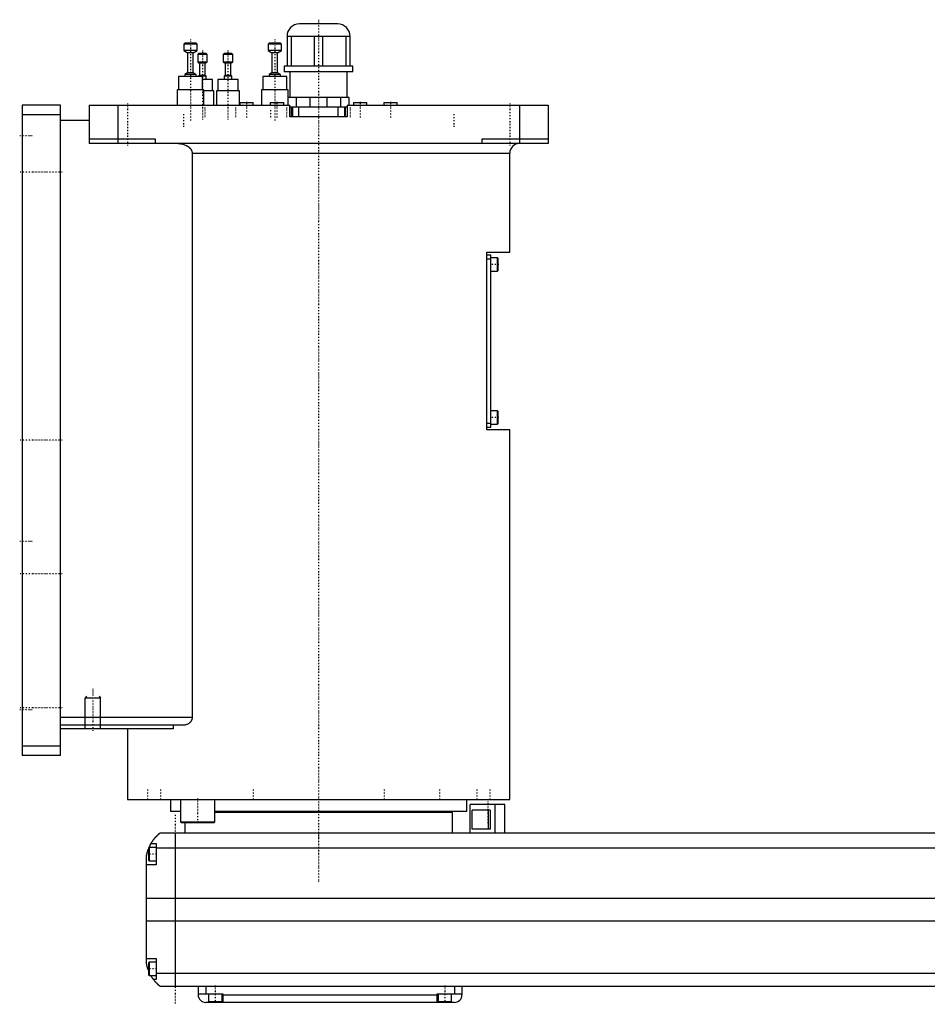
# Model space of a CAD drawing. Extents: x -156 to 906, y -123 to 447.
# Tile 1 of 3: x -156 to 318, y -82 to 433. Entities that reach past the tile are written whole.
import ezdxf

# ---------------------------------------------------------------- set-up
doc = ezdxf.new("R2010")
doc.units = 0
doc.linetypes.add('CENTER', pattern=[1.5, 0.45, -0.5, 0.05, -0.5])
for name, color, linetype in [('AM_0', 7, 'CONTINUOUS'), ('AM_10', 7, 'CONTINUOUS'), ('AM_7', 7, 'CENTER')]:
    doc.layers.add(name, color=color, linetype=linetype)

msp = doc.modelspace()

# ---------------------------------------------------------------- linework, layer by layer
at = {"layer": 'AM_0', "color": 7, "linetype": 'CONTINUOUS'}
for p, q in [((10, 430.5), (-10, 430.5)), ((16.5, 424), (-16.5, 424)), ((-16.5, 424), (-16.5, 408.5)), ((-14.2, 408.5), (-14.2, 424)), ((-2.3, 424), (-2.3, 408.5)), ((2.3, 408.5), (2.3, 424)), ((14.2, 424), (14.2, 408.5)), ((16.5, 408.5), (16.5, 424)), ((-70, 420.5), (-70.5, 420)), ((-70.5, 420), (-70.5, 416.7)), ((-63.5, 420), (-70.5, 420)), ((-64, 420.5), (-70, 420.5)), ((-63.5, 420), (-64, 420.5)), ((-63.5, 416.7), (-63.5, 420)), ((-25.92, 420.5), (-26.42, 420)), ((-26.42, 420), (-26.42, 416.7)), ((-19.42, 420), (-26.42, 420)), ((-19.92, 420.5), (-25.92, 420.5)), ((-19.42, 420), (-19.92, 420.5)), ((-19.42, 416.7), (-19.42, 420)), ((-70.5, 416.7), (-68.5, 415.5)), ((-63.5, 416.7), (-70.5, 416.7)), ((-68.5, 415.5), (-68.5, 405)), ((-65.5, 415.5), (-68.5, 415.5)), ((-65.5, 415.5), (-63.5, 416.7)), ((-65.5, 405), (-65.5, 415.5)), ((-62.72, 415), (-63.22, 414.5)), ((-63.22, 414.5), (-63.22, 410.6)), ((-58.22, 414.5), (-63.22, 414.5)), ((-58.72, 415), (-62.72, 415)), ((-58.22, 414.5), (-58.72, 415)), ((-58.22, 410.6), (-58.22, 414.5)), ((-49.38, 415), (-49.88, 414.5)), ((-49.88, 414.5), (-49.88, 410.6)), ((-44.88, 414.5), (-49.88, 414.5)), ((-45.38, 415), (-49.38, 415)), ((-44.88, 414.5), (-45.38, 415)), ((-44.88, 410.6), (-44.88, 414.5)), ((-26.42, 416.7), (-24.42, 415.5)), ((-19.42, 416.7), (-26.42, 416.7)), ((-24.42, 415.5), (-24.42, 405)), ((-21.42, 415.5), (-24.42, 415.5)), ((-21.42, 415.5), (-19.42, 416.7)), ((-21.42, 405), (-21.42, 415.5)), ((-63.22, 410.6), (-62.22, 410)), ((-58.22, 410.6), (-63.22, 410.6)), ((-62.22, 410), (-62.22, 403.5)), ((-59.22, 410), (-62.22, 410)), ((-59.22, 410), (-58.22, 410.6)), ((-59.22, 403.5), (-59.22, 410)), ((-49.88, 410.6), (-48.88, 410)), ((-44.88, 410.6), (-49.88, 410.6)), ((-48.88, 410), (-48.88, 403.5)), ((-45.88, 410), (-48.88, 410)), ((-45.88, 410), (-44.88, 410.6)), ((-45.88, 403.5), (-45.88, 410)), ((-18, 408.5), (-18, 405.5)), ((18, 408.5), (-18, 408.5)), ((18, 405.5), (18, 408.5)), ((-73.25, 403), (-73.25, 396)), ((-60.75, 403), (-73.25, 403)), ((-68.5, 405), (-70, 404.1)), ((-70, 404.1), (-70, 403)), ((-64, 404.1), (-70, 404.1)), ((-65.5, 405), (-68.5, 405)), ((-64, 404.1), (-65.5, 405)), ((-64, 403), (-64, 404.1)), ((-62.22, 403.5), (-62.72, 403.2)), ((-62.72, 403.2), (-62.72, 403)), ((-58.72, 403.2), (-62.72, 403.2)), ((-59.22, 403.5), (-62.22, 403.5)), ((-60.75, 396), (-60.75, 403)), ((-58.72, 403.2), (-59.22, 403.5)), ((-58.72, 401.5), (-58.72, 403.2)), ((-48.88, 403.5), (-49.38, 403.2)), ((-49.38, 403.2), (-49.38, 401.5)), ((-45.38, 403.2), (-49.38, 403.2)), ((-45.88, 403.5), (-48.88, 403.5)), ((-45.38, 403.2), (-45.88, 403.5)), ((-45.38, 401.5), (-45.38, 403.2)), ((-29.17, 403), (-29.17, 396)), ((-16.67, 403), (-29.17, 403)), ((-24.42, 405), (-25.92, 404.1)), ((-25.92, 404.1), (-25.92, 403)), ((-19.92, 404.1), (-25.92, 404.1)), ((-21.42, 405), (-24.42, 405)), ((-19.92, 404.1), (-21.42, 405)), ((-19.92, 403), (-19.92, 404.1)), ((18, 405.5), (-18, 405.5)), ((-16.67, 396), (-16.67, 403)), ((-15, 405.5), (-15, 392)), ((15, 392), (15, 405.5)), ((-55.47, 401.5), (-60.75, 401.5)), ((-55.47, 395.5), (-55.47, 401.5)), ((-52.63, 401.5), (-52.63, 395.5)), ((-42.13, 401.5), (-52.63, 401.5)), ((-42.13, 395.5), (-42.13, 401.5)), ((-74, 396), (-74, 388)), ((-60, 396), (-74, 396)), ((-60, 388), (-60, 396)), ((-54.72, 395.5), (-60, 395.5)), ((-54.72, 388), (-54.72, 395.5)), ((-53.38, 395.5), (-53.38, 388)), ((-41.38, 395.5), (-53.38, 395.5)), ((-41.38, 388), (-41.38, 395.5)), ((-29.92, 396), (-29.92, 388)), ((-15.92, 396), (-29.92, 396)), ((16, 392), (-16, 392)), ((-16, 392), (-16, 388)), ((-15.92, 392), (-15.92, 396)), ((-11.49, 387), (-11.49, 392)), ((-4.51, 392), (-4.51, 387)), ((4.51, 387), (4.51, 392)), ((11.49, 392), (11.49, 387)), ((16, 388), (16, 392)), ((-155, 388), (-155, 48)), ((-135, 388), (-155, 388)), ((-135, 48), (-135, 388)), ((-120, 388), (-15, 388)), ((-120, 388), (-120, 368)), ((-105, 388), (-105, 368)), ((-41.17, 389.5), (-41.17, 388)), ((-41.17, 389.5), (-34.17, 389.5)), ((-34.17, 388), (-34.17, 389.5)), ((-25.25, 389.5), (-25.25, 388)), ((-25.25, 389.5), (-18.25, 389.5)), ((-18.25, 388), (-18.25, 389.5)), ((-15, 382), (-15, 388)), ((-13.71, 387), (-15, 387)), ((-14.15, 382), (-14.15, 387)), ((-13.7, 387), (-13.7, 382)), ((13.7, 387), (-13.7, 387)), ((-10.3, 382), (-10.3, 387)), ((10.3, 382), (10.3, 387)), ((13.7, 382), (13.7, 387)), ((15, 387), (13.71, 387)), ((14.15, 382), (14.15, 387)), ((15, 388), (120, 388)), ((15, 388), (15, 382)), ((18.25, 389.5), (18.25, 388)), ((18.25, 389.5), (25.25, 389.5)), ((25.25, 388), (25.25, 389.5)), ((34.17, 389.5), (34.17, 388)), ((34.17, 389.5), (41.17, 389.5)), ((41.17, 388), (41.17, 389.5)), ((105, 388), (105, 368)), ((120, 388), (120, 368)), ((-135, 383), (-155, 383)), ((15, 382), (-15, 382)), ((-13.7, 385.5), (-14.16, 385.5)), ((14.16, 385.5), (13.7, 385.5)), ((-120, 380), (-135, 380)), ((-120, 370.5), (-85.5, 370.5)), ((120, 368), (-120, 368)), ((-85.5, 370.5), (-85.5, 368)), ((85.5, 368), (85.5, 370.5)), ((85.5, 370.5), (120, 370.5)), ((-66.14, 363), (-66.14, 68)), ((-66.14, 363), (100, 363)), ((100, 311.3), (100, 363)), ((88, 311.3), (100, 311.3)), ((88, 218.3), (88, 311.3)), ((88, 309.8), (90, 309.8)), ((90, 219.8), (90, 309.8)), ((88, 307.8), (90, 307.8)), ((93.6, 308.3), (90, 308.3)), ((94, 307.9), (93.6, 308.3)), ((93.6, 301.3), (93.6, 308.3)), ((94, 301.7), (94, 307.9)), ((90, 301.3), (93.6, 301.3)), ((93.6, 301.3), (94, 301.7)), ((93.6, 228.3), (90, 228.3)), ((94, 227.9), (93.6, 228.3)), ((93.6, 221.3), (93.6, 228.3)), ((94, 221.7), (94, 227.9)), ((88, 221.8), (90, 221.8)), ((93.6, 221.3), (94, 221.7)), ((88, 219.8), (90, 219.8)), ((100, 218.3), (88, 218.3)), ((90, 221.3), (93.6, 221.3)), ((100, 25), (100, 218.3)), ((-66.14, 68), (-135, 68)), ((-70.42, 64), (-135, 64)), ((-75.99, 62), (-135, 62)), ((-100, 62), (-100, 25)), ((-75.99, 64), (-75.99, 62)), ((-135, 53), (-155, 53)), ((-135, 48), (-155, 48)), ((-100, 25), (100, 25)), ((-88.79, 25.01), (-88.79, 25)), ((-77.5, 25), (-77.5, 19)), ((-72.29, 25), (-72.29, 13.4)), ((-54.29, 13.4), (-54.29, 25)), ((-40.35, 25), (-40.35, 25)), ((40.35, 25), (40.35, 25)), ((77.5, 19), (77.5, 25)), ((79.35, 7.5), (79.35, 22.5)), ((97.35, 22.5), (79.35, 22.5)), ((88.79, 25), (88.79, 25.01)), ((92.35, 7.5), (92.35, 22.5)), ((97.35, 7.5), (97.35, 22.5)), ((-77.5, 19), (-72.29, 19)), ((-54.3, 18.5), (70, 18.5)), ((-54.29, 19), (77.5, 19)), ((55, 18.5), (55, 19)), ((70, 7.5), (70, 18.5)), ((89.75, 19.5), (80.32, 19.5)), ((80.32, 9.5), (80.32, 19.5)), ((88.64, 19.5), (88.64, 9.5)), ((89.75, 19.5), (89.75, 9.5)), ((-72.29, 13.4), (-71.89, 13)), ((-72.29, 13.4), (-54.29, 13.4)), ((-71.89, 13), (-54.69, 13)), ((-70, 13), (-70, 7.5)), ((-54.69, 13), (-54.29, 13.4)), ((517, 7.5), (-83, 7.5)), ((-75, 7.5), (-75, -72.5)), ((89.75, 9.5), (80.32, 9.5)), ((-88.6, 0), (-89, -0.4)), ((-85, 0), (-88.6, 0)), ((-88.6, 0), (-88.6, -7)), ((-87.65, 2), (-85, 2)), ((-85, 2), (-85, -9)), ((-90, -60.5), (-90, -4.5)), ((-89, -0.4), (-89, -6.6)), ((-85, -0.2), (519, -0.2)), ((-85, -9), (-90, -9)), ((-89, -6.6), (-88.6, -7)), ((-88.6, -7), (-85, -7)), ((-90, -26.54), (524, -26.54)), ((-90, -38.4), (524, -38.4)), ((-90, -58), (-85, -58)), ((-88.6, -60), (-89, -60.4)), ((-89, -60.4), (-89, -66.6)), ((-85, -60), (-88.6, -60)), ((-88.6, -60), (-88.6, -67)), ((-85, -58), (-85, -69)), ((-89, -66.6), (-88.6, -67)), ((-85, -65.78), (519, -65.78)), ((-88.6, -67), (-85, -67)), ((-85, -69), (-86.34, -69)), ((-83, -72.5), (517, -72.5)), ((-63, -72.5), (-63, -77)), ((-63, -76.5), (-50, -76.5)), ((-59, -72.5), (-59, -76.5)), ((-57.5, -76.5), (-57.5, -80.5)), ((-50.5, -80.5), (-50.5, -76.5)), ((-50, -76.5), (-50, -81)), ((-50, -77), (62, -77)), ((62, -76.5), (75, -76.5)), ((62, -81), (62, -76.5)), ((62.5, -76.5), (62.5, -80.5)), ((69.5, -80.5), (69.5, -76.5)), ((71, -72.5), (71, -76.5)), ((75, -72.5), (75, -77)), ((71, -81), (-59, -81)), ((-57.5, -80.5), (-50.5, -80.5)), ((-54, -81), (-54, -80.5)), ((62.5, -80.5), (69.5, -80.5)), ((66, -81), (66, -80.5))]:
    msp.add_line(p, q, dxfattribs=at)
for points in [[(-73.48, 368, 0), (-73.23, 368, 0), (-72.69, 367.97, 0), (-72.14, 367.91, 0), (-71.86, 367.87, 0), (-71.59, 367.82, 0), (-71.05, 367.7, 0), (-70.53, 367.56, 0), (-70.04, 367.4, 0), (-69.53, 367.19, 0), (-69.24, 367.05, 0), (-69.16, 367.01, 0), (-69.07, 366.97, 0), (-69.03, 366.95, 0), (-68.99, 366.93, 0), (-68.91, 366.88, 0), (-68.83, 366.84, 0), (-68.79, 366.81, 0), (-68.75, 366.79, 0), (-68.67, 366.74, 0), (-68.59, 366.7, 0), (-68.55, 366.67, 0), (-68.51, 366.65, 0), (-68.44, 366.6, 0), (-68.36, 366.55, 0), (-68.29, 366.5, 0), (-68.21, 366.45, 0), (-68.14, 366.4, 0), (-68.11, 366.37, 0), (-68.07, 366.35, 0), (-68, 366.29, 0), (-67.93, 366.24, 0), (-67.87, 366.19, 0), (-67.8, 366.13, 0), (-67.73, 366.08, 0), (-67.7, 366.05, 0), (-67.66, 366.02, 0), (-67.6, 365.96, 0), (-67.53, 365.89, 0), (-67.46, 365.83, 0), (-67.4, 365.77, 0), (-67.33, 365.7, 0), (-67.3, 365.67, 0), (-67.27, 365.63, 0), (-67.21, 365.56, 0), (-67.15, 365.49, 0), (-67.09, 365.42, 0), (-67.03, 365.35, 0), (-66.97, 365.28, 0), (-66.94, 365.24, 0), (-66.92, 365.21, 0), (-66.86, 365.13, 0), (-66.81, 365.06, 0), (-66.76, 364.98, 0), (-66.71, 364.91, 0), (-66.67, 364.83, 0), (-66.65, 364.79, 0), (-66.62, 364.76, 0), (-66.58, 364.68, 0), (-66.54, 364.6, 0), (-66.52, 364.57, 0), (-66.5, 364.53, 0), (-66.47, 364.45, 0), (-66.43, 364.37, 0), (-66.41, 364.32, 0), (-66.4, 364.28, 0), (-66.36, 364.2, 0), (-66.33, 364.11, 0), (-66.3, 364.02, 0), (-66.28, 363.94, 0), (-66.25, 363.85, 0), (-66.24, 363.8, 0), (-66.23, 363.76, 0), (-66.21, 363.67, 0), (-66.19, 363.58, 0), (-66.18, 363.49, 0), (-66.17, 363.4, 0), (-66.16, 363.31, 0), (-66.15, 363.26, 0), (-66.15, 363.22, 0), (-66.15, 363.13, 0), (-66.14, 363.04, 0), (-66.14, 363, 0)], [(-66.14, 68, 0), (-66.14, 67.97, 0), (-66.15, 67.9, 0), (-66.15, 67.83, 0), (-66.15, 67.79, 0), (-66.15, 67.76, 0), (-66.16, 67.69, 0), (-66.16, 67.62, 0), (-66.17, 67.55, 0), (-66.18, 67.48, 0), (-66.19, 67.41, 0), (-66.2, 67.38, 0), (-66.21, 67.34, 0), (-66.22, 67.27, 0), (-66.23, 67.21, 0), (-66.25, 67.14, 0), (-66.27, 67.07, 0), (-66.29, 67, 0), (-66.3, 66.97, 0), (-66.31, 66.94, 0), (-66.33, 66.87, 0), (-66.35, 66.81, 0), (-66.36, 66.77, 0), (-66.37, 66.74, 0), (-66.4, 66.68, 0), (-66.42, 66.61, 0), (-66.44, 66.58, 0), (-66.45, 66.55, 0), (-66.48, 66.49, 0), (-66.51, 66.43, 0), (-66.54, 66.37, 0), (-66.57, 66.31, 0), (-66.6, 66.25, 0), (-66.62, 66.22, 0), (-66.63, 66.19, 0), (-66.67, 66.13, 0), (-66.7, 66.07, 0), (-66.74, 66.02, 0), (-66.77, 65.96, 0), (-66.81, 65.91, 0), (-66.83, 65.88, 0), (-66.84, 65.86, 0), (-66.88, 65.8, 0), (-66.92, 65.75, 0), (-66.96, 65.7, 0), (-67, 65.65, 0), (-67.04, 65.6, 0), (-67.06, 65.58, 0), (-67.08, 65.56, 0), (-67.12, 65.51, 0), (-67.16, 65.47, 0), (-67.2, 65.42, 0), (-67.24, 65.38, 0), (-67.28, 65.34, 0), (-67.3, 65.32, 0), (-67.32, 65.3, 0), (-67.36, 65.25, 0), (-67.4, 65.21, 0), (-67.45, 65.17, 0), (-67.49, 65.14, 0), (-67.53, 65.1, 0), (-67.55, 65.08, 0), (-67.58, 65.06, 0), (-67.62, 65.02, 0), (-67.67, 64.99, 0), (-67.69, 64.97, 0), (-67.83, 64.86, 0), (-68.12, 64.67, 0), (-68.41, 64.5, 0), (-68.72, 64.36, 0), (-69.03, 64.24, 0), (-69.34, 64.14, 0), (-69.5, 64.1, 0), (-69.66, 64.07, 0), (-69.97, 64.02, 0), (-70.27, 64, 0), (-70.42, 64, 0)], [(-87.65, 2, 0), (-87.62, 2.05, 0), (-87.57, 2.14, 0), (-87.52, 2.23, 0), (-87.49, 2.27, 0), (-87.46, 2.32, 0), (-87.41, 2.41, 0), (-87.35, 2.5, 0), (-87.3, 2.59, 0), (-87.24, 2.68, 0), (-87.19, 2.76, 0), (-87.16, 2.81, 0), (-87.13, 2.85, 0), (-87.07, 2.94, 0), (-87.02, 3.03, 0), (-86.96, 3.11, 0), (-86.9, 3.2, 0), (-86.85, 3.28, 0), (-86.82, 3.33, 0), (-86.79, 3.37, 0), (-86.73, 3.45, 0), (-86.67, 3.53, 0), (-86.64, 3.58, 0), (-86.62, 3.62, 0), (-86.56, 3.7, 0), (-86.5, 3.78, 0), (-86.47, 3.82, 0), (-86.44, 3.86, 0), (-86.38, 3.94, 0), (-86.33, 4.01, 0), (-86.27, 4.09, 0), (-86.21, 4.17, 0), (-86.15, 4.24, 0), (-86.12, 4.28, 0), (-86.1, 4.32, 0), (-86.04, 4.39, 0), (-85.98, 4.46, 0), (-85.92, 4.54, 0), (-85.87, 4.61, 0), (-85.81, 4.68, 0), (-85.78, 4.71, 0), (-85.75, 4.75, 0), (-85.69, 4.82, 0), (-85.64, 4.89, 0), (-85.58, 4.95, 0), (-85.52, 5.02, 0), (-85.47, 5.08, 0), (-85.44, 5.12, 0), (-85.41, 5.15, 0), (-85.36, 5.21, 0), (-85.3, 5.28, 0), (-85.25, 5.34, 0), (-85.19, 5.4, 0), (-85.14, 5.46, 0), (-85.11, 5.49, 0), (-85.08, 5.52, 0), (-85.03, 5.58, 0), (-84.97, 5.64, 0), (-84.92, 5.7, 0), (-84.87, 5.75, 0), (-84.81, 5.81, 0), (-84.79, 5.84, 0), (-84.76, 5.87, 0), (-84.71, 5.92, 0), (-84.66, 5.98, 0), (-84.63, 6, 0), (-84.6, 6.03, 0), (-84.55, 6.08, 0), (-84.5, 6.13, 0), (-84.48, 6.16, 0), (-84.45, 6.18, 0), (-84.4, 6.23, 0), (-84.35, 6.28, 0), (-84.3, 6.33, 0), (-84.25, 6.38, 0), (-84.2, 6.43, 0), (-84.18, 6.45, 0), (-84.16, 6.47, 0), (-84.11, 6.52, 0), (-84.06, 6.56, 0), (-84.02, 6.61, 0), (-83.97, 6.65, 0), (-83.93, 6.69, 0), (-83.9, 6.71, 0), (-83.88, 6.73, 0), (-83.84, 6.77, 0), (-83.8, 6.81, 0), (-83.75, 6.85, 0), (-83.71, 6.88, 0), (-83.67, 6.92, 0), (-83.66, 6.94, 0), (-83.64, 6.95, 0), (-83.6, 6.99, 0), (-83.56, 7.02, 0), (-83.53, 7.05, 0), (-83.49, 7.08, 0), (-83.46, 7.11, 0), (-83.44, 7.13, 0), (-83.43, 7.14, 0), (-83.39, 7.17, 0), (-83.36, 7.19, 0), (-83.34, 7.22, 0), (-83.31, 7.24, 0), (-83.28, 7.27, 0), (-83.27, 7.28, 0), (-83.25, 7.29, 0), (-83.23, 7.31, 0), (-83.21, 7.33, 0), (-83.2, 7.34, 0), (-83.18, 7.35, 0), (-83.16, 7.36, 0), (-83.14, 7.38, 0), (-83.13, 7.39, 0), (-83.13, 7.4, 0), (-83.11, 7.41, 0), (-83.09, 7.42, 0), (-83.08, 7.44, 0), (-83.06, 7.45, 0), (-83.05, 7.46, 0), (-83.05, 7.46, 0), (-83.04, 7.47, 0), (-83.03, 7.47, 0), (-83.02, 7.48, 0), (-83.02, 7.49, 0), (-83.01, 7.49, 0), (-83.01, 7.49, 0), (-83.01, 7.5, 0), (-83, 7.5, 0), (-83, 7.5, 0), (-83, 7.5, 0), (-83, 7.5, 0)], [(-88.69, -0.09, 0), (-88.65, 0.01, 0), (-88.56, 0.21, 0), (-88.47, 0.4, 0), (-88.43, 0.49, 0), (-88.39, 0.58, 0), (-88.31, 0.76, 0), (-88.22, 0.92, 0), (-88.14, 1.08, 0), (-88.07, 1.23, 0), (-88, 1.36, 0), (-87.96, 1.43, 0), (-87.93, 1.49, 0), (-87.87, 1.6, 0), (-87.82, 1.7, 0), (-87.77, 1.79, 0), (-87.73, 1.86, 0), (-87.7, 1.91, 0), (-87.68, 1.94, 0), (-87.67, 1.96, 0), (-87.66, 1.98, 0), (-87.65, 2, 0), (-87.65, 2, 0)], [(-90, -4.5, 0), (-89.98, -4.39, 0), (-89.94, -4.18, 0), (-89.9, -3.97, 0), (-89.88, -3.87, 0), (-89.86, -3.77, 0), (-89.81, -3.56, 0), (-89.77, -3.36, 0), (-89.72, -3.15, 0), (-89.66, -2.95, 0), (-89.61, -2.74, 0), (-89.58, -2.64, 0), (-89.55, -2.54, 0), (-89.49, -2.33, 0), (-89.43, -2.13, 0), (-89.37, -1.92, 0), (-89.31, -1.72, 0), (-89.24, -1.52, 0), (-89.21, -1.43, 0), (-89.17, -1.33, 0), (-89.1, -1.14, 0), (-89.03, -0.95, 0), (-89, -0.86, 0)], [(-89, -64.14, 0), (-89.04, -64.04, 0), (-89.11, -63.84, 0), (-89.18, -63.64, 0), (-89.22, -63.54, 0), (-89.25, -63.44, 0), (-89.32, -63.24, 0), (-89.38, -63.03, 0), (-89.45, -62.82, 0), (-89.51, -62.61, 0), (-89.57, -62.41, 0), (-89.6, -62.3, 0), (-89.63, -62.2, 0), (-89.68, -61.99, 0), (-89.73, -61.78, 0), (-89.78, -61.57, 0), (-89.83, -61.37, 0), (-89.87, -61.17, 0), (-89.89, -61.07, 0), (-89.91, -60.97, 0), (-89.95, -60.78, 0), (-89.98, -60.59, 0), (-90, -60.5, 0)], [(-86.34, -69, 0), (-86.34, -69, 0), (-86.35, -68.98, 0), (-86.37, -68.96, 0), (-86.38, -68.94, 0), (-86.4, -68.92, 0), (-86.44, -68.86, 0), (-86.49, -68.79, 0), (-86.55, -68.71, 0), (-86.62, -68.61, 0), (-86.7, -68.5, 0), (-86.74, -68.44, 0), (-86.78, -68.38, 0), (-86.87, -68.25, 0), (-86.96, -68.11, 0), (-87.06, -67.96, 0), (-87.16, -67.8, 0), (-87.27, -67.64, 0), (-87.32, -67.55, 0), (-87.37, -67.47, 0), (-87.48, -67.29, 0), (-87.59, -67.1, 0), (-87.65, -67, 0)], [(-83, -72.5, 0), (-83, -72.5, 0), (-83.01, -72.49, 0), (-83.02, -72.49, 0), (-83.02, -72.48, 0), (-83.03, -72.48, 0), (-83.03, -72.48, 0), (-83.04, -72.47, 0), (-83.04, -72.46, 0), (-83.05, -72.46, 0), (-83.06, -72.45, 0), (-83.07, -72.44, 0), (-83.07, -72.44, 0), (-83.08, -72.43, 0), (-83.09, -72.43, 0), (-83.1, -72.42, 0), (-83.11, -72.41, 0), (-83.11, -72.41, 0), (-83.13, -72.39, 0), (-83.14, -72.38, 0), (-83.15, -72.38, 0), (-83.16, -72.37, 0), (-83.17, -72.36, 0), (-83.19, -72.34, 0), (-83.21, -72.33, 0), (-83.22, -72.31, 0), (-83.24, -72.3, 0), (-83.25, -72.29, 0), (-83.26, -72.28, 0), (-83.28, -72.26, 0), (-83.3, -72.25, 0), (-83.32, -72.23, 0), (-83.35, -72.21, 0), (-83.37, -72.19, 0), (-83.38, -72.18, 0), (-83.39, -72.17, 0), (-83.42, -72.15, 0), (-83.44, -72.13, 0), (-83.47, -72.1, 0), (-83.49, -72.08, 0), (-83.52, -72.06, 0), (-83.54, -72.04, 0), (-83.55, -72.03, 0), (-83.58, -72.01, 0), (-83.61, -71.98, 0), (-83.64, -71.95, 0), (-83.67, -71.93, 0), (-83.7, -71.9, 0), (-83.71, -71.89, 0), (-83.73, -71.87, 0), (-83.76, -71.84, 0), (-83.79, -71.81, 0), (-83.83, -71.78, 0), (-83.86, -71.75, 0), (-83.89, -71.72, 0), (-83.91, -71.7, 0), (-83.93, -71.69, 0), (-83.96, -71.65, 0), (-84, -71.62, 0), (-84.02, -71.6, 0), (-84.04, -71.59, 0), (-84.07, -71.55, 0), (-84.11, -71.52, 0), (-84.13, -71.5, 0), (-84.15, -71.48, 0), (-84.19, -71.44, 0), (-84.22, -71.41, 0), (-84.26, -71.37, 0), (-84.3, -71.33, 0), (-84.34, -71.29, 0), (-84.36, -71.27, 0), (-84.38, -71.25, 0), (-84.42, -71.21, 0), (-84.46, -71.17, 0), (-84.6, -71.03, 0), (-84.86, -70.77, 0), (-85.11, -70.49, 0), (-85.38, -70.19, 0), (-85.51, -70.03, 0), (-85.65, -69.87, 0), (-85.92, -69.54, 0), (-86.2, -69.18, 0), (-86.34, -69, 0)]]:
    msp.add_polyline3d(points, dxfattribs=at)
for centre, radius, start, end in [((-10, 424), 6.5, 90, 180), ((10, 424), 6.5, 0, 90), ((105, 363), 5, 90, 180), ((-59, -77), 4, 180, 270), ((71, -77), 4, 270, 0)]:
    msp.add_arc(centre, radius, start, end, dxfattribs=at)
at = {"layer": 'AM_10', "color": 7, "linetype": 'CONTINUOUS'}
for p, q in [((-121.32, 79.17), (-122, 78)), ((-114, 78), (-122, 78)), ((-122, 62), (-122, 78)), ((-114.68, 79.17), (-114, 78)), ((-114, 62), (-114, 78))]:
    msp.add_line(p, q, dxfattribs=at)
at = {"layer": 'AM_7', "color": 4, "linetype": 'CENTER'}
for p, q in [((0, 432.75), (0, -18.4)), ((-67, 422.43), (-67, 380.07)), ((-22.92, 422.43), (-22.92, 380.07)), ((-60.72, 416.65), (-60.72, 380.35)), ((-47.38, 416.65), (-47.38, 380.35)), ((-100, 389), (-100, 367)), ((-59.36, 381.75), (-59.36, 387.25)), ((-43.29, 381.75), (-43.29, 387.25)), ((-37.67, 389.88), (-37.67, 381.62)), ((-21.75, 389.88), (-21.75, 381.62)), ((-16.65, 381.75), (-16.65, 387.25)), ((16.65, 381.75), (16.65, 387.25)), ((21.75, 389.88), (21.75, 381.62)), ((37.67, 389.88), (37.67, 381.62)), ((100, 389), (100, 367)), ((-70.71, 383.3), (-70.71, 376.7)), ((-25, 381.82), (-25, 385.68)), ((70.71, 383.3), (70.71, 376.7)), ((-149.7, 372), (-156.3, 372)), ((-134, 353), (-156, 353)), ((94.2, 304.8), (89.8, 304.8)), ((94.2, 224.8), (89.8, 224.8)), ((-134, 213), (-156, 213)), ((-149.7, 160), (-156.3, 160)), ((-134, 143), (-156, 143)), ((-118, 83), (-118, 61)), ((-134, 73), (-156, 73)), ((-149.7, 72), (-156.3, 72)), ((-89.5, 30.25), (-89.5, 24.75)), ((-82.69, 30.25), (-82.69, 24.75)), ((-34.25, 30.25), (-34.25, 24.75)), ((34.25, 30.25), (34.25, 24.75)), ((63.29, 30.25), (63.29, 24.75)), ((82.69, 30.25), (82.69, 24.75)), ((89.5, 30.25), (89.5, 24.75)), ((-63.29, 25.6), (-63.29, 12.4)), ((88.6, 24.05), (88.6, 11.95)), ((-75, 17), (-75, -82)), ((0, 7.88), (0, -0.38)), ((-84.8, -3.5), (-89.2, -3.5)), ((-84.8, -63.5), (-89.2, -63.5)), ((-54, -72.1), (-54, -80.9)), ((66, -72.1), (66, -80.9))]:
    msp.add_line(p, q, dxfattribs=at)

doc.saveas('drawing.dxf')
